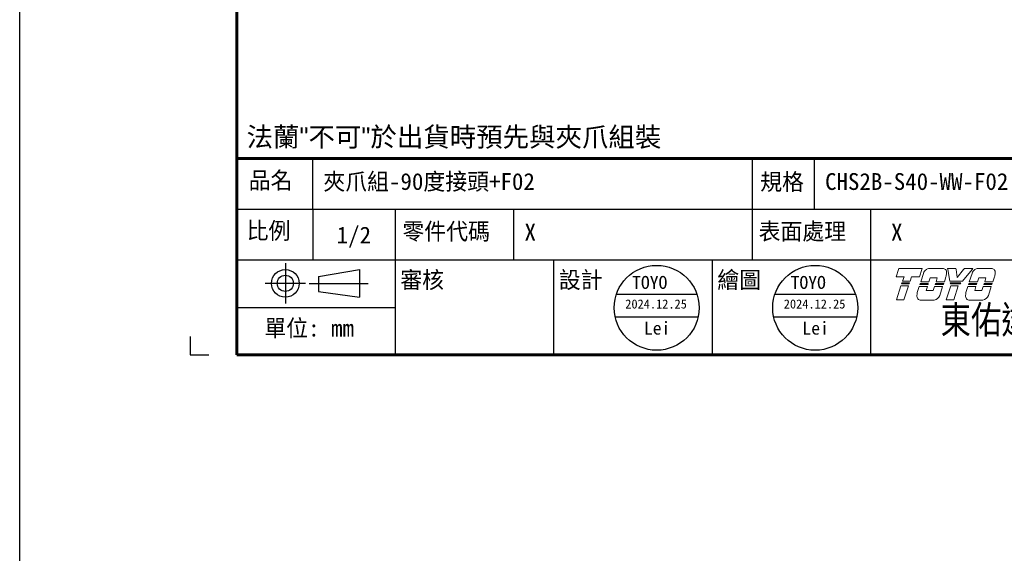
# Model space of a CAD drawing. Header units: inches. Extents: x 0 to 5766, y -2164 to 1330.
# Tile 62 of 217: x 4144 to 4449, y -1468 to -1302. Entities that reach past the tile are written whole.
import ezdxf
from ezdxf.enums import TextEntityAlignment as Align

# ---------------------------------------------------------------- set-up
doc = ezdxf.new("R2010")
doc.units = ezdxf.units.IN
doc.header["$MEASUREMENT"] = 0
doc.linetypes.add('SLD-實線', pattern=[0])
doc.layers.add('AM_0', color=7, linetype='Continuous', lineweight=30)
doc.layers.add('可見 (ISO)', color=7, linetype='Continuous', lineweight=25)
doc.layers.add('BORDER', color=7, linetype='Continuous')
doc.layers.add('圖框', color=7, linetype='SLD-實線')
doc.styles.add('SEACAD_arial_ttf', font='arial.ttf', dxfattribs={"height": 0.2})
doc.styles.get("Standard").update_dxf_attribs({"font": 'arial.ttf'})
doc.styles.add('標題欄', font='txt')

# ---------------------------------------------------------------- blocks, each defined once
blk = doc.blocks.new('A4橫')
at = {"color": 123}
blk.add_lwpolyline([(4724.32, 1173.75), (4724.32, 1170.89), (4727.18, 1170.89)], dxfattribs=at)
at = {"layer": 'BORDER', "color": 123, "linetype": 'Continuous', "lineweight": 60, "ltscale": 25.4}
for p, q in [((4731.53, 1453.75), (4731.53, 1170.89)), ((4731.53, 1201.3), (4917.11, 1201.3)), ((4731.53, 1170.89), (4924.32, 1170.89))]:
    blk.add_line(p, q, dxfattribs=at)
at = {"layer": 'BORDER', "color": 60, "linetype": 'Continuous', "ltscale": 25.4}
for p, q in [((4743.27, 1193.45), (4743.27, 1201.3)), ((4811.29, 1193.45), (4811.29, 1201.3)), ((4820.89, 1193.45), (4820.89, 1201.3)), ((4731.53, 1193.45), (4917.11, 1193.45)), ((4743.27, 1193.45), (4743.27, 1185.61)), ((4756.06, 1185.61), (4756.06, 1193.45)), ((4774.39, 1185.61), (4774.39, 1193.45)), ((4811.29, 1185.61), (4811.29, 1193.45)), ((4829.63, 1185.61), (4829.63, 1193.45)), ((4731.53, 1185.61), (4917.11, 1185.61)), ((4756.06, 1170.89), (4756.06, 1185.61)), ((4780.58, 1170.89), (4780.58, 1185.61)), ((4805.1, 1170.89), (4805.1, 1185.61)), ((4829.63, 1170.89), (4829.63, 1185.61)), ((4731.53, 1178.25), (4756.06, 1178.25)), ((4731.53, 1170.89), (4917.11, 1170.89))]:
    blk.add_line(p, q, dxfattribs=at)
at = {"layer": 'BORDER', "color": 4, "linetype": 'Continuous', "ltscale": 25.4}
for p, q in [((4739.03, 1185.08), (4739.03, 1178.86)), ((4742.14, 1181.97), (4735.92, 1181.97)), ((4742.71, 1181.97), (4751.83, 1181.97))]:
    blk.add_line(p, q, dxfattribs=at)
at = {"layer": 'BORDER', "color": 7, "linetype": 'Continuous', "ltscale": 25.4}
for p, q in [((4744.15, 1183.02), (4750.49, 1184.09)), ((4750.49, 1184.09), (4750.49, 1179.84)), ((4744.15, 1183.02), (4744.15, 1180.71)), ((4744.15, 1180.71), (4750.49, 1179.84))]:
    blk.add_line(p, q, dxfattribs=at)
for radius in [2.13, 1.26]:
    blk.add_circle((4739.03, 1181.97), radius, dxfattribs=at)
at = {"layer": '可見 (ISO)', "lineweight": 5}
for p, q in [((4833.54, 1182.99), (4833.9, 1184.11)), ((4833.96, 1184.29), (4833.9, 1184.11)), ((4833.96, 1184.29), (4837.55, 1184.29)), ((4837.49, 1184.11), (4837.13, 1182.99)), ((4837.49, 1184.11), (4837.55, 1184.29)), ((4838.69, 1184.29), (4840.74, 1184.29)), ((4841.48, 1184.29), (4841.51, 1184.11)), ((4841.48, 1184.29), (4842.78, 1184.29)), ((4841.84, 1182.32), (4841.51, 1184.11)), ((4842.81, 1184.11), (4842.78, 1184.29)), ((4842.81, 1184.11), (4842.99, 1182.9)), ((4842.99, 1182.9), (4843.94, 1184.11)), ((4845.27, 1184.11), (4843.79, 1182.32)), ((4844.08, 1184.29), (4843.94, 1184.11)), ((4844.08, 1184.29), (4845.42, 1184.29)), ((4845.27, 1184.11), (4845.42, 1184.29)), ((4846.21, 1184.29), (4848.26, 1184.29)), ((4834.75, 1182.99), (4833.54, 1182.99)), ((4834.53, 1182.32), (4834.75, 1182.99)), ((4835.7, 1182.32), (4834.53, 1182.32)), ((4835.91, 1182.99), (4835.7, 1182.32)), ((4837.13, 1182.99), (4835.91, 1182.99)), ((4837.33, 1182.23), (4837.75, 1183.52)), ((4838.61, 1182.23), (4837.33, 1182.23)), ((4838.81, 1182.84), (4838.61, 1182.23)), ((4839.9, 1182.84), (4838.81, 1182.84)), ((4839.71, 1182.23), (4839.9, 1182.84)), ((4840.99, 1182.23), (4839.71, 1182.23)), ((4841.22, 1182.96), (4840.99, 1182.23)), ((4843.79, 1182.32), (4841.84, 1182.32)), ((4844.85, 1182.23), (4845.27, 1183.52)), ((4846.13, 1182.23), (4844.85, 1182.23)), ((4846.32, 1182.84), (4846.13, 1182.23)), ((4847.42, 1182.84), (4846.32, 1182.84)), ((4847.23, 1182.23), (4847.42, 1182.84)), ((4848.51, 1182.23), (4847.23, 1182.23)), ((4848.74, 1182.96), (4848.51, 1182.23)), ((4833.57, 1179.4), (4834.26, 1181.56)), ((4834.26, 1181.56), (4835.43, 1181.56)), ((4834.38, 1181.87), (4834.43, 1182.03)), ((4835.54, 1181.87), (4834.38, 1181.87)), ((4834.43, 1182.03), (4835.59, 1182.03)), ((4835.43, 1181.56), (4834.73, 1179.4)), ((4835.59, 1182.03), (4835.54, 1181.87)), ((4836.8, 1180.53), (4837.1, 1181.47)), ((4837.1, 1181.47), (4838.36, 1181.47)), ((4837.2, 1181.78), (4837.25, 1181.93)), ((4838.46, 1181.78), (4837.2, 1181.78)), ((4837.25, 1181.93), (4838.51, 1181.93)), ((4838.36, 1181.47), (4838.17, 1180.86)), ((4838.17, 1180.86), (4839.26, 1180.86)), ((4838.51, 1181.93), (4838.46, 1181.78)), ((4839.26, 1180.86), (4839.46, 1181.47)), ((4839.46, 1181.47), (4840.72, 1181.47)), ((4839.58, 1181.78), (4839.63, 1181.93)), ((4840.84, 1181.78), (4839.58, 1181.78)), ((4839.63, 1181.93), (4840.89, 1181.93)), ((4840.72, 1181.47), (4840.28, 1180.09)), ((4840.89, 1181.93), (4840.84, 1181.78)), ((4841.29, 1179.4), (4841.99, 1181.56)), ((4841.93, 1181.87), (4841.9, 1182.03)), ((4841.9, 1182.03), (4843.56, 1182.03)), ((4843.43, 1181.87), (4841.93, 1181.87)), ((4841.99, 1181.56), (4843.15, 1181.56)), ((4843.15, 1181.56), (4842.46, 1179.4)), ((4843.56, 1182.03), (4843.43, 1181.87)), ((4844.32, 1180.53), (4844.62, 1181.47)), ((4844.62, 1181.47), (4845.88, 1181.47)), ((4844.72, 1181.78), (4844.77, 1181.93)), ((4845.98, 1181.78), (4844.72, 1181.78)), ((4844.77, 1181.93), (4846.03, 1181.93)), ((4845.88, 1181.47), (4845.69, 1180.86)), ((4845.69, 1180.86), (4846.78, 1180.86)), ((4846.03, 1181.93), (4845.98, 1181.78)), ((4846.78, 1180.86), (4846.98, 1181.47)), ((4846.98, 1181.47), (4848.24, 1181.47)), ((4847.1, 1181.78), (4847.15, 1181.93)), ((4848.36, 1181.78), (4847.1, 1181.78)), ((4847.15, 1181.93), (4848.41, 1181.93)), ((4848.24, 1181.47), (4847.8, 1180.09)), ((4848.41, 1181.93), (4848.36, 1181.78)), ((4834.73, 1179.4), (4833.57, 1179.4)), ((4839.42, 1179.37), (4837.38, 1179.37)), ((4842.46, 1179.4), (4841.29, 1179.4)), ((4846.94, 1179.37), (4844.9, 1179.37))]:
    blk.add_line(p, q, dxfattribs=at)
for centre, radius, start, end in [((4838.84, 1183.15), 1.15, 123.3001, 160.8894), ((4840.71, 1183.66), 0.631, 349.7215, 45.5037), ((4846.36, 1183.15), 1.15, 123.3001, 160.8894), ((4848.23, 1183.66), 0.631, 349.7215, 45.5037), ((4837.17, 1184.01), 4.19, 345.4024, 353.6243), ((4844.69, 1184.01), 4.19, 345.4024, 353.6243), ((4837.37, 1180), 0.631, 172.7215, 270.3361), ((4840.93, 1179.83), 4.19, 170.4732, 176.6243), ((4839.2, 1180.5), 1.15, 281.1769, 339.4117), ((4844.89, 1180), 0.631, 172.7215, 270.3361), ((4848.45, 1179.83), 4.19, 170.4732, 176.6243), ((4846.72, 1180.5), 1.15, 281.1769, 339.4117)]:
    blk.add_arc(centre, radius, start, end, dxfattribs=at)
for points, knots in [([(4838.2, 1184.11), (4838.26, 1184.15), (4838.33, 1184.18), (4838.49, 1184.25), (4838.59, 1184.28), (4838.69, 1184.29)], [0.7632588, 0.7632588, 0.7632588, 0.7632588, 0.8183582, 0.8183582, 0.8969132, 0.8969132, 0.8969132, 0.8969132]), ([(4841.15, 1184.11), (4841.1, 1184.16), (4841.03, 1184.21), (4840.88, 1184.27), (4840.81, 1184.29), (4840.74, 1184.29)], [0.3846511, 0.3846511, 0.3846511, 0.3846511, 0.4469665, 0.4469665, 0.5029651, 0.5029651, 0.5029651, 0.5029651]), ([(4845.72, 1184.11), (4845.78, 1184.15), (4845.85, 1184.18), (4846.01, 1184.25), (4846.11, 1184.28), (4846.21, 1184.29)], [0.7632591, 0.7632591, 0.7632591, 0.7632591, 0.8183584, 0.8183584, 0.8969135, 0.8969135, 0.8969135, 0.8969135]), ([(4848.67, 1184.11), (4848.61, 1184.16), (4848.55, 1184.21), (4848.4, 1184.27), (4848.33, 1184.29), (4848.26, 1184.29)], [0.3846512, 0.3846512, 0.3846512, 0.3846512, 0.4469719, 0.4469719, 0.5029651, 0.5029651, 0.5029651, 0.5029651])]:
    blk.add_open_spline(points, degree=3, knots=knots, dxfattribs=at)
at = {"layer": 'BORDER', "color": 7, "linetype": 'Continuous', "ltscale": 25.4, "style": 'SEACAD_arial_ttf', "width": 0.8}
blk.add_text('東佑達自動化科技股份有限公司', height=4.3037, dxfattribs=at).set_placement((4840.41, 1178.48), align=Align.TOP_LEFT)
at = {"layer": '圖框', "style": '標題欄'}
for s, p in [('品名', (4733.36, 1199.24)), ('規格', (4812.49, 1199)), ('比例', (4733.04, 1191.44)), ('零件代碼', (4757.14, 1191.33)), ('表面處理', (4812.25, 1191.33)), ('審核', (4756.81, 1183.81)), ('設計', (4781.34, 1183.81)), ('繪圖', (4805.86, 1183.81)), ('單位: mm', (4735.78, 1176.34))]:
    blk.add_text(s, height=2.605, dxfattribs=at).set_placement(p, align=Align.TOP_LEFT)

msp = doc.modelspace()

# ---------------------------------------------------------------- linework, layer by layer
at = {"color": 1}
for p, q in [((4328.534, -1387.292), (4353.448, -1387.292)), ((4377.582, -1387.292), (4402.495, -1387.292)), ((4328.138, -1394.251), (4353.844, -1394.251)), ((4377.186, -1394.251), (4402.892, -1394.251))]:
    msp.add_line(p, q, dxfattribs=at)
at = {"color": 4}
msp.add_lwpolyline([(4143.887, 611.783), (4663.887, 611.783), (4663.887, -2164.217), (4143.887, -2164.217)], close=True, dxfattribs=at)
at = {"color": 1}
for centre in [(4340.991, -1391.492), (4390.039, -1391.492)]:
    msp.add_circle(centre, 13.146, dxfattribs=at)

# ---------------------------------------------------------------- block references
at = {"xscale": 2, "yscale": 2, "zscale": 2}
msp.add_blockref('A4橫', (-5251.97, -3747.857), dxfattribs=at)

# ---------------------------------------------------------------- texts
at = {"layer": 'AM_0', "insert": (4214.097, -1342.255), "char_height": 6, "attachment_point": 7}
msp.add_mtext_dynamic_manual_height_columns('{\\fPMingLiU|b0|i0|c136|p18;法蘭"不可"於出貨時預先與夾爪組裝}', width=218.23164, gutter_width=1, heights=[0], dxfattribs=at)
at = {"layer": '圖框', "color": 1, "style": '標題欄'}
for s, height, p in [('夾爪組-90度接頭+F02', 5.21053, (4237.842, -1349.767)), ('CHS2B-S40-WW-F02', 5.21053, (4393.086, -1349.767)), ('X', 5.211, (4300.092, -1365.462)), ('X', 5.211, (4413.519, -1365.462)), ('TOYO', 4.0049, (4333.398, -1381.63)), ('TOYO', 4.0049, (4382.445, -1381.63))]:
    msp.add_text(s, height=height, dxfattribs=at).set_placement(p, align=Align.TOP_LEFT)
at = {"layer": '圖框', "style": '標題欄'}
msp.add_text('1/2', height=5.2105, dxfattribs=at).set_placement((4241.971, -1366.354), align=Align.TOP_LEFT)
at = {"layer": '圖框', "color": 1, "style": '標題欄'}
for s, height, p in [('2024.12.25', 2.8034, (4340.809, -1390.308)), ('2024.12.25', 2.8034, (4389.857, -1390.308)), ('Lei', 4.0049, (4341.126, -1397.796)), ('Lei', 4.0049, (4390.173, -1397.796))]:
    msp.add_text(s, height=height, dxfattribs=at).set_placement(p, align=Align.MIDDLE_CENTER)

doc.saveas('drawing.dxf')
